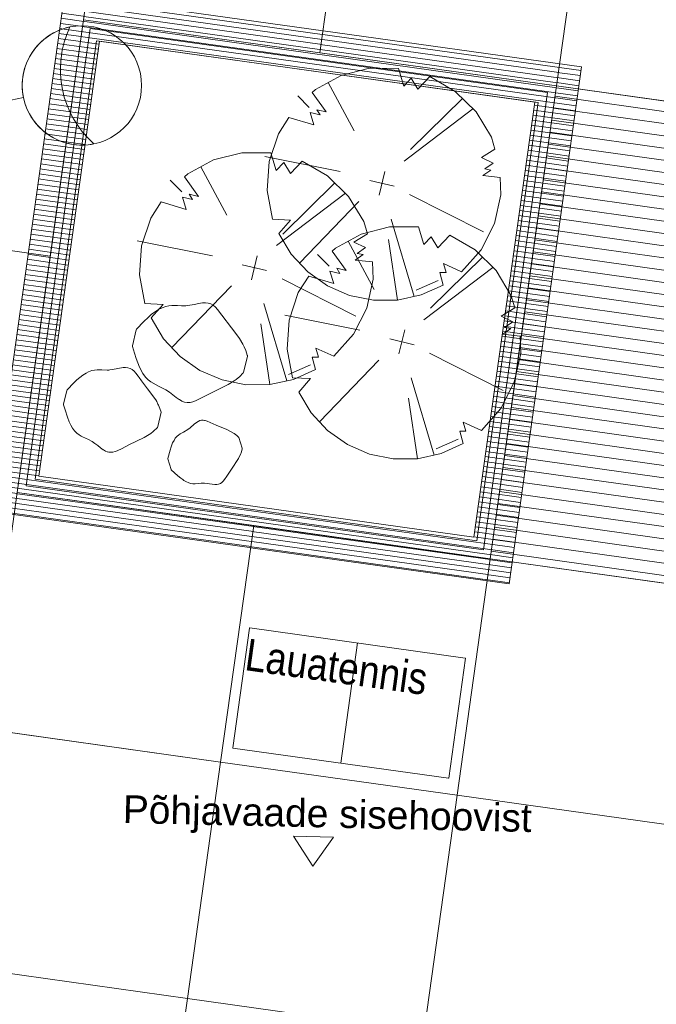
# Model space of a CAD drawing. Header units: millimetres. Extents: x 74467 to 235410, y -65 to 114857.
# Tile 158 of 256: x 105362 to 113358, y 71684 to 84058. Entities that reach past the tile are written whole.
import ezdxf

# ---------------------------------------------------------------- set-up
doc = ezdxf.new("R2010")
doc.units = ezdxf.units.MM
doc.header["$MEASUREMENT"] = 0
doc.linetypes.add('Kriipsjoon', pattern=[3527.298, 2469.2356, -1058.0624])
doc.linetypes.add('Wipeout_Contour', pattern=[1000, 0, -1000])
doc.layers.add('00 Kunstikonkursi LÜ jaoks asendi 2D', color=7, linetype='Continuous')
doc.layers.add('00 Vaatetähis plaanil.AR', color=7, linetype='Continuous')
doc.styles.add('GENERATED_STYLE_3', font='txt')
doc.styles.add('GENERATED_STYLE_4', font='txt', dxfattribs={"width": 0.84})

# ---------------------------------------------------------------- blocks, each defined once
blk = doc.blocks.new('Vaatetähis(1)')
at = {"layer": '00 Vaatetähis plaanil.AR', "color": 7, "linetype": 'Continuous', "lineweight": 13}
for p, q in [((250, 372), (0, 0)), ((500, 0), (250, 372)), ((0, 0), (500, 0))]:
    blk.add_line(p, q, dxfattribs=at)

msp = doc.modelspace()

# ---------------------------------------------------------------- wipeouts: each hides what was drawn before it
at = {"color": 254, "linetype": 'Wipeout_Contour', "lineweight": 0, "ltscale": 1106957.325690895}
msp.add_wipeout([(86371.6, 105811.4), (85252, 103464.9), (118693.5, 103518.1), (139774.1, 103480.6), (139783.7, 82997), (142852.8, 81554), (142830.8, 105959.2)], dxfattribs=at).dxf.layer = '00 Kunstikonkursi LÜ jaoks asendi 2D'

# ---------------------------------------------------------------- next in the draw order: wipeouts: each hides what was drawn before it
at = {"color": 254, "linetype": 'Wipeout_Contour', "lineweight": 0, "ltscale": 975994.700803}
msp.add_wipeout([(114658.8, 79838.6), (115075.3, 82808.9), (112104.2, 83225.2), (111688.1, 80254.6), (111272.1, 77283.5), (117214.2, 76450.8), (117630.2, 79421.8)], dxfattribs=at).dxf.layer = '00 Kunstikonkursi LÜ jaoks asendi 2D'

# ---------------------------------------------------------------- next in the draw order: hatches: boundary and pattern name
at = {"layer": '00 Kunstikonkursi LÜ jaoks asendi 2D', "linetype": 'Continuous', "lineweight": 13, "true_color": 0xe1d3c2}
h = msp.add_hatch(dxfattribs=at)
h.set_pattern_fill('Põrandalaud_0001', color=254, style=0, pattern_type=2)
h.set_pattern_definition([(352, (0, 0), (21.15431, 150.52075), [])])
h.paths.add_polyline_path([(114658.8, 79838.6), (115075.3, 82808.9), (112104.2, 83225.2), (111688.1, 80254.6), (111272.1, 77283.5), (117214.2, 76450.8), (117630.2, 79421.8)])

# ---------------------------------------------------------------- next in the draw order: linework, layer by layer
at = {"layer": '00 Kunstikonkursi LÜ jaoks asendi 2D', "color": 63, "linetype": 'Continuous', "lineweight": 13, "true_color": 0xbcc992}
for p, q in [((112104.2, 83225.2), (111688.1, 80254.6)), ((115075.3, 82808.9), (112104.2, 83225.2)), ((111688.1, 80254.6), (111272.1, 77283.5)), ((111272.1, 77283.5), (117214.2, 76450.8))]:
    msp.add_line(p, q, dxfattribs=at)
at = {"layer": '00 Kunstikonkursi LÜ jaoks asendi 2D', "color": 7, "linetype": 'Continuous', "lineweight": 13, "flags": 128}
msp.add_lwpolyline([(114658.8, 79838.6), (115075.3, 82808.9), (112104.2, 83225.2), (111688.1, 80254.6), (111272.1, 77283.5), (117214.2, 76450.8), (117630.2, 79421.8)], close=True, dxfattribs=at)
msp.add_lwpolyline([(114658.8, 79838.6), (115075.3, 82808.9), (112104.2, 83225.2), (111688.1, 80254.6), (111272.1, 77283.5), (117214.2, 76450.8), (117630.2, 79421.8)], close=True, dxfattribs=at)
msp.add_lwpolyline([(114658.8, 79838.6), (115075.3, 82808.9), (112104.2, 83225.2), (111688.1, 80254.6), (111272.1, 77283.5), (117214.2, 76450.8), (117630.2, 79421.8)], close=True, dxfattribs=at)
msp.add_lwpolyline([(114658.8, 79838.6), (115075.3, 82808.9), (112104.2, 83225.2), (111688.1, 80254.6), (111272.1, 77283.5), (117214.2, 76450.8), (117630.2, 79421.8)], close=True, dxfattribs=at)

# ---------------------------------------------------------------- next in the draw order: wipeouts: each hides what was drawn before it
at = {"color": 254, "linetype": 'Wipeout_Contour', "lineweight": 0, "ltscale": 1079437.669537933}
msp.add_wipeout([(97704, 70132.8), (98144.5, 70071.1), (100635.8, 87858.8), (121333.8, 84960), (118963.7, 68037.1), (119411.7, 68027.3), (121836.4, 85338.7), (100257, 88361.1)], dxfattribs=at).dxf.layer = '00 Kunstikonkursi LÜ jaoks asendi 2D'

# ---------------------------------------------------------------- next in the draw order: wipeouts: each hides what was drawn before it
at = {"color": 254, "linetype": 'Wipeout_Contour', "lineweight": 0, "ltscale": 550158.590417}
msp.add_wipeout([(106578.2, 87028.5), (106162.1, 84057.5), (109133.1, 83641.4), (109549.3, 86612.4)], dxfattribs=at).dxf.layer = '00 Kunstikonkursi LÜ jaoks asendi 2D'
at = {"color": 254, "linetype": 'Wipeout_Contour', "lineweight": 0, "ltscale": 524712.476773}
msp.add_wipeout([(105329.9, 78115.5), (104913.8, 75144.5), (107884.8, 74728.4), (108301, 77699.4)], dxfattribs=at).dxf.layer = '00 Kunstikonkursi LÜ jaoks asendi 2D'
at = {"color": 254, "linetype": 'Wipeout_Contour', "lineweight": 0, "ltscale": 534410.565293}
msp.add_wipeout([(110856, 74312.5), (110439.9, 71341.5), (113410.9, 70925.4), (113827.1, 73896.4)], dxfattribs=at).dxf.layer = '00 Kunstikonkursi LÜ jaoks asendi 2D'
at = {"color": 254, "linetype": 'Wipeout_Contour', "lineweight": 0, "ltscale": 766951.813169}
msp.add_wipeout([(104086.7, 69238.8), (107057.5, 68822.7), (107468.6, 71757.4), (107468.8, 71757.4), (107468.8, 71757.6), (104497.7, 72173.7)], dxfattribs=at).dxf.layer = '00 Kunstikonkursi LÜ jaoks asendi 2D'

# ---------------------------------------------------------------- next in the draw order: linework, layer by layer
at = {"layer": '00 Kunstikonkursi LÜ jaoks asendi 2D', "color": 63, "linetype": 'Continuous', "lineweight": 13, "true_color": 0xbcc992}
for p, q in [((106578.2, 87028.5), (106162.1, 84057.5)), ((109133.1, 83641.4), (109549.3, 86612.4)), ((106162.1, 84057.5), (109133.1, 83641.4)), ((108301, 77699.4), (105329.9, 78115.5)), ((107884.8, 74728.4), (108301, 77699.4)), ((104913.8, 75144.5), (107884.8, 74728.4)), ((110856, 74312.5), (110439.9, 71341.5)), ((113827.1, 73896.4), (110856, 74312.5)), ((107468.8, 71757.6), (104497.7, 72173.7)), ((107057.5, 68822.7), (107468.6, 71757.4)), ((107468.6, 71757.4), (107468.8, 71757.4)), ((107468.8, 71757.4), (107468.8, 71757.6))]:
    msp.add_line(p, q, dxfattribs=at)
at = {"layer": '00 Kunstikonkursi LÜ jaoks asendi 2D', "color": 7, "linetype": 'Continuous', "lineweight": 13, "flags": 128}
for points in [[(105329.9, 78115.5), (104913.8, 75144.5), (107884.8, 74728.4), (108301, 77699.4)], [(110856, 74312.5), (110439.9, 71341.5), (113410.9, 70925.4), (113827.1, 73896.4)]]:
    msp.add_lwpolyline(points, close=True, dxfattribs=at)

# ---------------------------------------------------------------- next in the draw order: wipeouts: each hides what was drawn before it
at = {"color": 254, "linetype": 'Wipeout_Contour', "lineweight": 0, "ltscale": 558512.528256}
msp.add_wipeout([(109549.3, 86612.3), (109133.2, 83641.3), (112104.2, 83225.2), (112520.4, 86196.2)], dxfattribs=at).dxf.layer = '00 Kunstikonkursi LÜ jaoks asendi 2D'
at = {"color": 254, "linetype": 'Wipeout_Contour', "lineweight": 0, "ltscale": 533194.027516}
msp.add_wipeout([(103191.1, 84473.8), (102775, 81502.8), (105745.9, 81086.7), (106162.1, 84057.7)], dxfattribs=at).dxf.layer = '00 Kunstikonkursi LÜ jaoks asendi 2D'
at = {"color": 254, "linetype": 'Wipeout_Contour', "lineweight": 0, "ltscale": 517531.922583}
msp.add_wipeout([(107057.5, 68822.7), (110028.5, 68406.6), (110439.6, 71341.3), (107468.6, 71757.4)], dxfattribs=at).dxf.layer = '00 Kunstikonkursi LÜ jaoks asendi 2D'

# ---------------------------------------------------------------- next in the draw order: linework, layer by layer
at = {"layer": '00 Kunstikonkursi LÜ jaoks asendi 2D', "color": 63, "linetype": 'Continuous', "lineweight": 13, "true_color": 0xbcc992}
for p, q in [((109549.3, 86612.3), (109133.2, 83641.3)), ((112104.2, 83225.2), (112520.4, 86196.2)), ((105745.9, 81086.7), (106162.1, 84057.7)), ((109133.2, 83641.3), (112104.2, 83225.2)), ((102775, 81502.8), (105745.9, 81086.7)), ((107468.6, 71757.4), (107057.5, 68822.7)), ((110439.6, 71341.3), (107468.6, 71757.4))]:
    msp.add_line(p, q, dxfattribs=at)
at = {"layer": '00 Kunstikonkursi LÜ jaoks asendi 2D', "color": 7, "linetype": 'Continuous', "lineweight": 13}
msp.add_line((105408.8, 83079.9), (104919.1, 82979), dxfattribs=at)

# ---------------------------------------------------------------- next in the draw order: wipeouts: each hides what was drawn before it
at = {"color": 254, "linetype": 'Wipeout_Contour', "lineweight": 0, "ltscale": 566998.347384}
msp.add_wipeout([(112520.4, 86196.5), (112104.3, 83225.5), (115075.3, 82809.4), (115491.5, 85780.4)], dxfattribs=at).dxf.layer = '00 Kunstikonkursi LÜ jaoks asendi 2D'
at = {"color": 254, "linetype": 'Wipeout_Contour', "lineweight": 0, "ltscale": 524574.839747}
msp.add_wipeout([(102775, 81502.8), (102358.9, 78531.8), (105329.8, 78115.7), (105746, 81086.7)], dxfattribs=at).dxf.layer = '00 Kunstikonkursi LÜ jaoks asendi 2D'
at = {"color": 254, "linetype": 'Wipeout_Contour', "lineweight": 0, "ltscale": 525399.010306}
msp.add_wipeout([(107884.9, 74728.4), (107468.8, 71757.4), (110439.8, 71341.3), (110856, 74312.3)], dxfattribs=at).dxf.layer = '00 Kunstikonkursi LÜ jaoks asendi 2D'

# ---------------------------------------------------------------- next in the draw order: linework, layer by layer
at = {"layer": '00 Kunstikonkursi LÜ jaoks asendi 2D', "color": 63, "linetype": 'Continuous', "lineweight": 13, "true_color": 0xbcc992}
for p, q in [((112520.4, 86196.5), (112104.3, 83225.5)), ((112104.3, 83225.5), (115075.3, 82809.4)), ((105746, 81086.7), (102775, 81502.8)), ((105329.8, 78115.7), (105746, 81086.7)), ((107884.9, 74728.4), (107468.8, 71757.4)), ((110856, 74312.3), (107884.9, 74728.4)), ((110439.8, 71341.3), (110856, 74312.3)), ((107468.8, 71757.4), (110439.8, 71341.3))]:
    msp.add_line(p, q, dxfattribs=at)
at = {"layer": '00 Kunstikonkursi LÜ jaoks asendi 2D', "color": 7, "linetype": 'Kriipsjoon', "lineweight": 13}
msp.add_line((112104.2, 83225.2), (115075.3, 82808.9), dxfattribs=at)

# ---------------------------------------------------------------- next in the draw order: block references
at = {"layer": '00 Vaatetähis plaanil.AR', "color": 7, "linetype": 'Continuous', "lineweight": 13, "xscale": -1, "zscale": 1000, "rotation": 178.7345302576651}
msp.add_blockref('Vaatetähis(1)', (108802.1, 73795.1), dxfattribs=at)

# ---------------------------------------------------------------- next in the draw order: wipeouts: each hides what was drawn before it
at = {"color": 254, "linetype": 'Wipeout_Contour', "lineweight": 0, "ltscale": 542342.850996}
msp.add_wipeout([(111272.1, 77283.5), (110856, 74312.5), (113827, 73896.4), (114243.2, 76867.4)], dxfattribs=at).dxf.layer = '00 Kunstikonkursi LÜ jaoks asendi 2D'
at = {"color": 254, "linetype": 'Wipeout_Contour', "lineweight": 0, "ltscale": 516509.518782}
msp.add_wipeout([(104913.8, 75144.5), (104497.7, 72173.5), (107468.7, 71757.4), (107884.9, 74728.4)], dxfattribs=at).dxf.layer = '00 Kunstikonkursi LÜ jaoks asendi 2D'

# ---------------------------------------------------------------- next in the draw order: linework, layer by layer
at = {"layer": '00 Kunstikonkursi LÜ jaoks asendi 2D', "color": 63, "linetype": 'Continuous', "lineweight": 13, "true_color": 0xbcc992}
for p, q in [((111272.1, 77283.5), (110856, 74312.5)), ((114243.2, 76867.4), (111272.1, 77283.5)), ((107884.9, 74728.4), (104913.8, 75144.5)), ((107468.7, 71757.4), (107884.9, 74728.4)), ((110856, 74312.5), (113827, 73896.4)), ((104497.7, 72173.5), (107468.7, 71757.4))]:
    msp.add_line(p, q, dxfattribs=at)

# ---------------------------------------------------------------- next in the draw order: wipeouts: each hides what was drawn before it
at = {"color": 254, "linetype": 'Wipeout_Contour', "lineweight": 0, "ltscale": 533465.775928}
msp.add_wipeout([(108301, 77699.6), (107884.9, 74728.6), (110855.9, 74312.5), (111272.1, 77283.5)], dxfattribs=at).dxf.layer = '00 Kunstikonkursi LÜ jaoks asendi 2D'

# ---------------------------------------------------------------- next in the draw order: linework, layer by layer
at = {"layer": '00 Kunstikonkursi LÜ jaoks asendi 2D', "color": 63, "linetype": 'Continuous', "lineweight": 13, "true_color": 0xbcc992}
for p, q in [((108301, 77699.6), (107884.9, 74728.6)), ((111272.1, 77283.5), (108301, 77699.6)), ((110855.9, 74312.5), (111272.1, 77283.5)), ((107884.9, 74728.6), (110855.9, 74312.5))]:
    msp.add_line(p, q, dxfattribs=at)
at = {"layer": '00 Kunstikonkursi LÜ jaoks asendi 2D', "color": 7, "linetype": 'Continuous', "lineweight": 13, "flags": 128}
for points in [[(108040.5, 74903.7), (108037.9, 74907), (108248.4, 76411.4), (108251.8, 76413.9), (110959.4, 76035.1), (110962, 76031.7), (110751.5, 74527.4), (110748.1, 74524.8)], [(109393.8, 74714.3), (109605.1, 76224.6), (109606.1, 76224.5), (109394.7, 74714.2)]]:
    msp.add_lwpolyline(points, close=True, dxfattribs=at)

# ---------------------------------------------------------------- next in the draw order: texts
at = {"layer": '00 Kunstikonkursi LÜ jaoks asendi 2D', "color": 7, "linetype": 'Continuous', "lineweight": 13, "insert": (108174.7, 75880.2), "char_height": 400, "attachment_point": 7, "rotation": 352.09776, "style": 'GENERATED_STYLE_4'}
msp.add_mtext('\\A1;{\\pql;\\fArial|b0|i0|c0|p34;Lauatennis}', dxfattribs=at)
at = {"layer": '00 Vaatetähis plaanil.AR', "color": 7, "linetype": 'Continuous', "lineweight": 13, "insert": (106661.8, 74312.5), "char_height": 350, "attachment_point": 1, "rotation": 358.73453, "style": 'GENERATED_STYLE_3'}
msp.add_mtext('\\A1;{\\pql;\\fArial|b0|i0|c0|p34;Põhjavaade sisehoovist}', dxfattribs=at)

# ---------------------------------------------------------------- next in the draw order: wipeouts: each hides what was drawn before it
at = {"color": 254, "linetype": 'Wipeout_Contour', "lineweight": 0, "ltscale": 541568.627105}
msp.add_wipeout([(105554.5, 78284.9), (111102.3, 77507.6), (111874, 83015.7), (106326.2, 83792.9)], dxfattribs=at).dxf.layer = '00 Kunstikonkursi LÜ jaoks asendi 2D'

# ---------------------------------------------------------------- next in the draw order: linework, layer by layer
at = {"layer": '00 Kunstikonkursi LÜ jaoks asendi 2D', "color": 63, "linetype": 'Continuous', "lineweight": 13, "true_color": 0xbcc992}
for p, q in [((106326.2, 83792.9), (105554.5, 78284.9)), ((111874, 83015.7), (106326.2, 83792.9)), ((111102.3, 77507.6), (111874, 83015.7)), ((105554.5, 78284.9), (111102.3, 77507.6))]:
    msp.add_line(p, q, dxfattribs=at)
at = {"layer": '00 Kunstikonkursi LÜ jaoks asendi 2D', "color": 7, "linetype": 'Continuous', "lineweight": 13, "flags": 128}
msp.add_lwpolyline([(105554.5, 78284.9), (106326.2, 83792.9), (111874, 83015.7), (111102.3, 77507.6)], close=True, dxfattribs=at)

# ---------------------------------------------------------------- next in the draw order: wipeouts: each hides what was drawn before it
at = {"color": 254, "linetype": 'Wipeout_Contour', "lineweight": 0, "ltscale": 541568.627105}
msp.add_wipeout([(105554.5, 78284.9), (111102.3, 77507.6), (111874, 83015.7), (106326.2, 83792.9)], dxfattribs=at).dxf.layer = '00 Kunstikonkursi LÜ jaoks asendi 2D'

# ---------------------------------------------------------------- next in the draw order: hatches: boundary and pattern name
at = {"layer": '00 Kunstikonkursi LÜ jaoks asendi 2D', "linetype": 'Continuous', "lineweight": 13, "true_color": 0xe1d3c2}
h = msp.add_hatch(dxfattribs=at)
h.set_pattern_fill('Vineer_0001', color=254, style=0, pattern_type=2)
h.set_pattern_definition([(352.0271, (108452.57, 80690.736), (8.83796, 63.1019), [])])
h.paths.add_polyline_path([(112420.2, 83463.5), (105922.8, 84373.5), (105012.9, 77876.9), (111510.3, 76966.9)])
h.paths.add_polyline_path([(106365.6, 83786.4), (111833.1, 83020.7), (111067.5, 77554), (105600, 78319.8)], flags=0)

# ---------------------------------------------------------------- next in the draw order: linework, layer by layer
at = {"layer": '00 Kunstikonkursi LÜ jaoks asendi 2D', "color": 63, "linetype": 'Continuous', "lineweight": 13, "true_color": 0xbcc992}
for p, q in [((106326.2, 83792.9), (105554.5, 78284.9)), ((111874, 83015.7), (106326.2, 83792.9)), ((111102.3, 77507.6), (111874, 83015.7)), ((105554.5, 78284.9), (111102.3, 77507.6))]:
    msp.add_line(p, q, dxfattribs=at)
at = {"layer": '00 Kunstikonkursi LÜ jaoks asendi 2D', "color": 7, "linetype": 'Continuous', "lineweight": 13}
for p, q in [((109564.3, 82661.1), (109238.3, 83269.3)), ((108998.9, 82954.3), (108853.5, 83101.4)), ((110270.4, 82424.3), (110924.8, 83066.4)), ((110189.4, 82280.1), (111055.3, 82938.1)), ((109385.7, 82150.3), (108441.7, 82338.3)), ((107961.7, 81600.1), (107635.8, 82208.4)), ((107396.4, 81893.4), (107250.9, 82040.5)), ((109947.5, 82151.7), (109875.6, 81850.4)), ((108667.8, 81363.3), (109322.3, 82005.5)), ((109758.9, 82038.3), (110064.6, 81965.3)), ((108586.8, 81219.2), (109452.7, 81877.2)), ((110259.9, 81862.1), (111186.2, 81392.4)), ((109623.2, 81774.1), (108875.9, 80998.2)), ((110028.9, 81551.4), (110318.1, 80579.3)), ((107783.1, 81089.4), (106839.1, 81277.4)), ((109814.7, 80667.7), (109488.7, 81276)), ((109993.3, 81294.4), (110107.7, 80533.3)), ((108345, 81090.7), (108273, 80789.5)), ((109249.3, 80961), (109103.9, 81108.1)), ((110520.8, 80430.9), (111175.2, 81073.1)), ((108156.4, 80977.4), (108462, 80904.4)), ((110439.8, 80286.8), (111305.7, 80944.8)), ((108020.6, 80713.1), (107273.3, 79937.2)), ((108657.4, 80801.1), (109583.7, 80331.5)), ((110340.7, 80657.6), (110617.3, 80779.7)), ((108426.3, 80490.5), (108715.5, 79518.4)), ((109636.1, 80157), (108692.1, 80345)), ((108390.7, 80233.4), (108505.1, 79472.3)), ((110198, 80158.3), (110126, 79857.1)), ((110009.3, 80045), (110315, 79972)), ((110510.4, 79868.7), (111436.7, 79399.1)), ((108738.1, 79596.7), (109014.7, 79718.7)), ((109873.6, 79780.7), (109126.3, 79004.8)), ((110279.3, 79558.1), (110568.5, 78586)), ((110243.7, 79301), (110358.1, 78539.9)), ((110591.1, 78664.3), (110867.7, 78786.3))]:
    msp.add_line(p, q, dxfattribs=at)
at = {"layer": '00 Kunstikonkursi LÜ jaoks asendi 2D', "color": 7, "linetype": 'Continuous', "lineweight": 13, "flags": 128}
for points in [[(112420.2, 83463.5), (105922.8, 84373.5), (105012.9, 77876.9), (111510.3, 76966.9)], [(112104.1, 83225.1), (106162.3, 84057.6), (105329.7, 78115.5), (111271.5, 77283)], [(111186.4, 77395.9), (111991.5, 83142.1), (106247.8, 83946.9), (105442.6, 78200.6)], [(111102.3, 77507.6), (111874, 83015.7), (106326.2, 83792.9), (105554.5, 78284.9)], [(106365.6, 83786.4), (111833.1, 83020.7), (111067.5, 77554), (105600, 78319.8)], [(105600, 78319.8), (111067.5, 77554), (111833.1, 83020.7), (106365.6, 83786.4)], [(106825.8, 80161.8), (106829.7, 80168.9), (106830.6, 80169.8), (106922.8, 80265.2), (106975.5, 80316), (107015.1, 80350.8), (107056.4, 80383), (107104.9, 80414.8), (107150.8, 80438), (107197.6, 80454.3), (107236.2, 80461.7), (107273.5, 80464.7), (107316.7, 80464.9), (107345.5, 80464), (107395.7, 80462.5), (107447, 80463.2), (107499.5, 80468.8), (107556.4, 80479.5), (107606.5, 80489.9), (107657.4, 80497.7), (107695.3, 80499.5), (107729.6, 80496), (107762, 80485.7), (107791.9, 80468.5), (107820, 80445.4), (107846.7, 80417.4), (108076.3, 80112.3), (108120.8, 80049.6), (108164, 79979.5), (108181.4, 79945.9), (108201.9, 79898.4), (108220.7, 79840.7), (108221.2, 79838.2), (108221.5, 79826.8), (108173.6, 79626.3), (108168.2, 79616.2), (108166, 79613.5), (108125.3, 79572.6), (108082.5, 79537), (108057.7, 79519), (107980.1, 79471.8), (107729.7, 79348.6), (107645.9, 79304.1), (107570.9, 79268.1), (107535.4, 79255.7), (107502, 79248.3), (107464.2, 79246.2), (107433.3, 79251.3), (107400.1, 79263.9), (107367.2, 79282.7), (107364.7, 79284.2), (107327.8, 79310.7), (107242.3, 79377.7), (107197.5, 79407.2), (107107, 79452.4), (107007.3, 79505.4), (106974.3, 79531.2), (106940.5, 79566.9), (106910, 79609.2), (106866.5, 79690.7), (106823.9, 79801.1), (106802.7, 79867.3), (106777.4, 79950), (106777.2, 79958)], [(105952.6, 79399.1), (105955.8, 79404.8), (105956, 79405.1), (106041.2, 79493.1), (106080.3, 79530.6), (106116.1, 79561.9), (106154.3, 79591.1), (106195.9, 79617.5), (106226.2, 79632.7), (106267.8, 79647.5), (106301.4, 79654), (106335.1, 79656.6), (106395.1, 79655.9), (106461.7, 79654.6), (106480, 79655.2), (106494.3, 79656.7), (106526.7, 79660.2), (106594.4, 79673.5), (106659.5, 79684.6), (106691.4, 79686.1), (106720.9, 79683.1), (106748.2, 79674.5), (106773.4, 79660.1), (106797.5, 79640.3), (106820.2, 79616.5), (106851.3, 79577.2), (106862.6, 79561.3), (106893.2, 79517.9), (106966.6, 79420.2), (107035.9, 79328.8), (107054.3, 79302.3), (107069.7, 79278.7), (107082.4, 79257.6), (107098.8, 79227.8), (107106.1, 79212.9), (107124, 79170.6), (107138.5, 79125.1), (107098.2, 78943.9), (107092.7, 78934.2), (107036.4, 78880.3), (107006.8, 78857.7), (106924.9, 78807.4), (106731.7, 78713.2), (106648.7, 78669.2), (106586.6, 78639.9), (106560.4, 78630.3), (106530.3, 78623.1), (106510.8, 78620.8), (106490.3, 78621.2), (106482.4, 78622.2), (106466.3, 78625.9), (106459.6, 78628), (106439.9, 78636.3), (106412.8, 78651.8), (106410.7, 78653.1), (106377.6, 78677.1), (106342.5, 78704.8), (106305.4, 78733.5), (106272.4, 78755.4), (106225.8, 78780.1), (106189.2, 78797.2), (106150.1, 78816), (106135.5, 78823.7), (106108.1, 78840.3), (106078.9, 78863), (106051.3, 78892), (106026.7, 78925.5), (106004.7, 78962.9), (105984.2, 79005.2), (105961.4, 79062.7), (105956.5, 79076.5), (105935.6, 79140.1), (105911.5, 79219), (105911.3, 79225.9)]]:
    msp.add_lwpolyline(points, close=True, dxfattribs=at)
msp.add_lwpolyline([(106294.8, 82496.8, -0.3333333), (105991.9, 83965.9, 0.4142136), (105408.8, 83079.9, 0.4142136)], format="xyb", close=True, dxfattribs=at)
for points in [[(110512.5, 83342.3), (110364.2, 83185.6), (110280.1, 83322.6), (110186.8, 83224.1), (110120.9, 83445.7), (109754.5, 83446.8), (109399.2, 83356.9), (109077.4, 83181.7), (109035.6, 83142.8), (109212.2, 82898.2), (109093.3, 82926.6), (109134, 82860.3), (109009.1, 82890.1), (109055.4, 82734.5), (108742.4, 82828.1), (108611.3, 82623.7), (108496.1, 82275.8), (108470.9, 81910.3), (108537.1, 81549.9), (108765.2, 81539.8), (108616.2, 81369.9), (108772.5, 81109.5), (108979.2, 80886.9), (109227.3, 80711.6), (109506.2, 80591.2), (109803.9, 80530.9), (110107.7, 80533.3), (110404.4, 80598.1), (110681.4, 80722.8), (110638.9, 80879.3), (110717.4, 80879.4), (110684, 80992.4), (110911.5, 80888), (111156.6, 81165.1), (111324.6, 81494.8), (111404.7, 81855.9), (111397.1, 82075.6), (111178.5, 82098.4), (111279, 82168.2), (111202.4, 82182), (111307.9, 82255.2), (111160.9, 82324.4), (111331.6, 82429.3), (111286.9, 82580.4), (111096.5, 82897.6)], [(111096.5, 82897.6), (110832.7, 83157), (110512.5, 83342.1)], [(108910, 82281.4), (108761.7, 82124.7), (108677.5, 82261.6), (108584.2, 82163.1), (108518.3, 82384.8), (108151.9, 82385.9), (107796.7, 82296), (107474.9, 82120.8), (107433.1, 82081.9), (107609.7, 81837.3), (107490.7, 81865.7), (107531.5, 81799.4), (107406.5, 81829.2), (107452.9, 81673.5), (107139.9, 81767.2), (107008.7, 81562.8), (106893.5, 81214.9), (106868.3, 80849.4), (106934.6, 80489), (107162.6, 80478.8), (107013.6, 80309), (107170, 80048.6), (107376.6, 79825.9), (107624.7, 79650.7), (107903.6, 79530.3), (108201.4, 79470), (108505.1, 79472.3), (108801.9, 79537.2), (109078.9, 79661.9), (109036.4, 79818.4), (109114.8, 79818.5), (109081.4, 79931.5), (109309, 79827.1), (109554.1, 80104.2), (109722, 80433.8), (109802.1, 80795), (109794.5, 81014.7), (109576, 81037.5), (109676.4, 81107.3), (109599.8, 81121.1), (109705.3, 81194.3), (109558.4, 81263.5), (109729, 81368.4), (109684.3, 81519.5), (109493.9, 81836.6)], [(109493.9, 81836.6), (109230.2, 82096.1), (108909.9, 82281.2)], [(110763, 81349), (110614.7, 81192.3), (110530.5, 81329.2), (110437.2, 81230.7), (110371.3, 81452.4), (110004.9, 81453.5), (109649.7, 81363.6), (109327.8, 81188.4), (109286, 81149.5), (109462.7, 80904.9), (109343.7, 80933.3), (109384.4, 80867), (109259.5, 80896.8), (109305.8, 80741.1), (108992.8, 80834.8), (108861.7, 80630.4), (108746.5, 80282.5), (108721.3, 79917), (108787.6, 79556.6), (109015.6, 79546.4), (108866.6, 79376.6), (109023, 79116.2), (109229.6, 78893.5), (109477.7, 78718.3), (109756.6, 78597.9), (110054.3, 78537.6), (110358.1, 78539.9), (110654.8, 78604.8), (110931.8, 78729.5), (110889.3, 78886), (110967.8, 78886.1), (110934.4, 78999.1), (111162, 78894.7), (111407.1, 79171.8), (111575, 79501.4), (111655.1, 79862.6), (111647.5, 80082.3), (111429, 80105.1), (111529.4, 80174.9), (111452.8, 80188.7), (111558.3, 80261.9), (111411.3, 80331.1), (111582, 80436), (111537.3, 80587.1), (111346.9, 80904.2)], [(111346.9, 80904.2), (111083.2, 81163.7), (110762.9, 81348.8)]]:
    msp.add_lwpolyline(points, dxfattribs=at)
at = {"layer": '00 Kunstikonkursi LÜ jaoks asendi 2D', "color": 7, "linetype": 'Kriipsjoon', "lineweight": 13, "flags": 128}
msp.add_lwpolyline([(111272.1, 77283.5), (117214.5, 76451.2), (117630.2, 79421.8)], dxfattribs=at)
at = {"layer": '00 Kunstikonkursi LÜ jaoks asendi 2D', "color": 7, "linetype": 'Continuous', "lineweight": 15, "flags": 128}
msp.add_lwpolyline([(107223.5, 78536.9), (107223.6, 78542.9), (107250.2, 78647.2), (107262.6, 78687.6), (107282.7, 78739.1), (107300, 78771), (107316.5, 78797.8), (107338.2, 78822.8), (107355.9, 78838.2), (107378.5, 78853.7), (107417.6, 78875.7), (107475.3, 78908.4), (107503.6, 78929.1), (107554.7, 78973.8), (107582.5, 78996.2), (107603.1, 79009.5), (107623.6, 79018.6), (107645.7, 79023.4), (107667.6, 79023.4), (107683.4, 79021.2), (107691.9, 79019.3), (107715.3, 79012.3), (107830.7, 78961.5), (107962.6, 78906.9), (108018.4, 78879.3), (108057, 78855.6), (108089, 78831.4), (108113.6, 78808.8), (108156.2, 78673.4), (108156.3, 78664.9), (108146.7, 78628.2), (108134.4, 78594.7), (108119.3, 78562), (108109.7, 78544), (108021.3, 78409.5), (107963.6, 78319.8), (107935.4, 78278.6), (107919.6, 78259.9), (107901.1, 78242.5), (107882.8, 78230.2), (107860.8, 78221.6), (107838.8, 78218), (107812.1, 78217.9), (107777.3, 78221.6), (107746.3, 78226.3), (107716.5, 78230.4), (107684.5, 78232.7), (107643, 78231.5), (107609.7, 78228.6), (107564.2, 78225.7), (107537.9, 78226.4), (107512.1, 78230.1), (107486.7, 78237.3), (107449.5, 78253.6), (107423.5, 78268.6), (107410.6, 78277.1), (107384.5, 78296), (107348.4, 78325.5), (107265.1, 78401.9), (107262.3, 78406.3)], close=True, dxfattribs=at)
at = {"layer": '00 Kunstikonkursi LÜ jaoks asendi 2D', "color": 7, "linetype": 'Continuous', "lineweight": 13}
msp.add_circle((106143.4, 83231.4), 750, dxfattribs=at)

doc.saveas('drawing.dxf')
